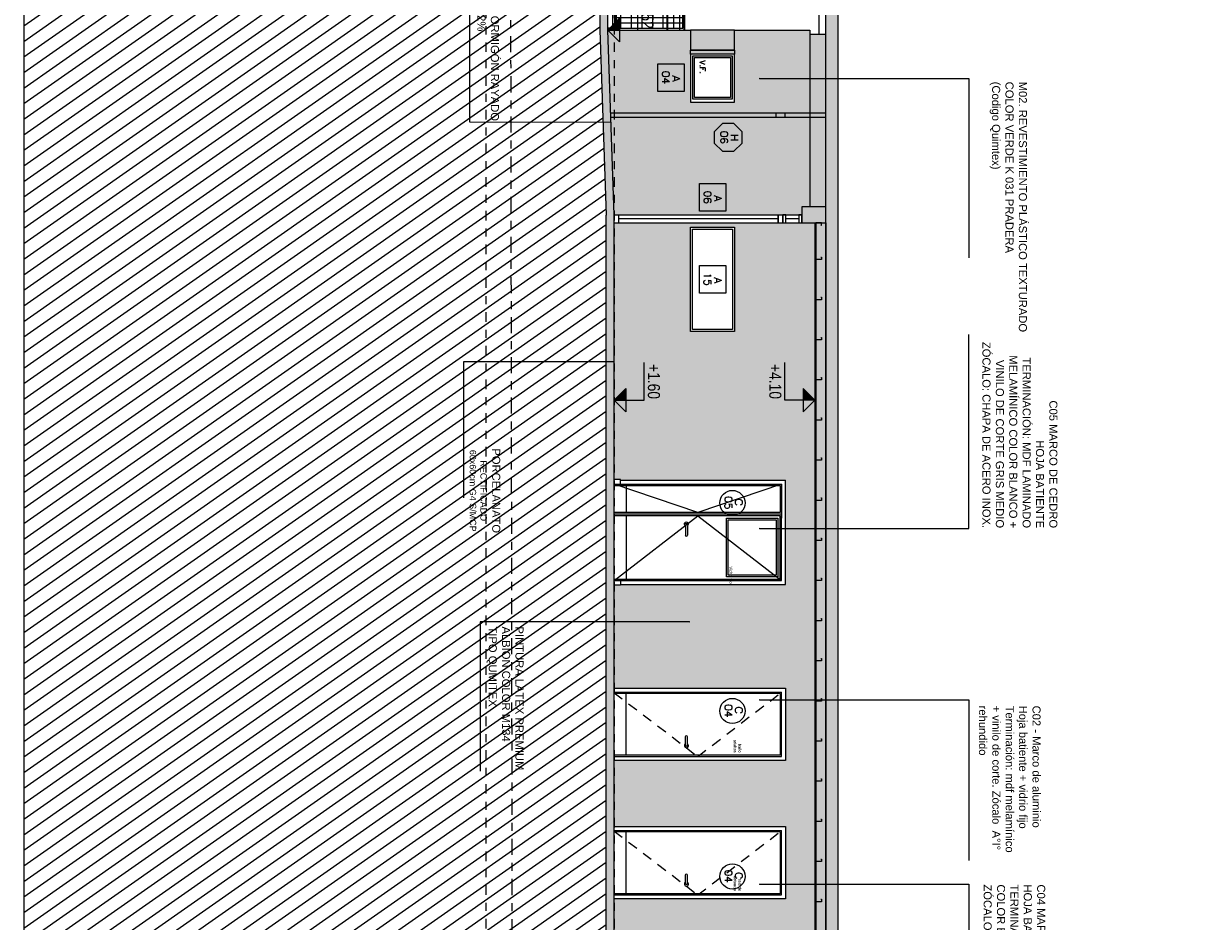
# Model space of a CAD drawing. Header units: millimetres. Extents: x 4617 to 4884, y 1258 to 1784.
# Tile 135 of 168: x 4701 to 4716, y 1416 to 1427. Entities that reach past the tile are written whole.
import ezdxf
from ezdxf.enums import TextEntityAlignment as Align

# ---------------------------------------------------------------- set-up
doc = ezdxf.new("R2010")
doc.units = ezdxf.units.MM
doc.header["$LTSCALE"] = 0.4
doc.set_wipeout_variables(frame=1)
for name, pattern in [('DASHDOT', [1, 0.5, -0.25, 0, -0.25]), ('HIDDEN', [9.525, 6.35, -3.175]), ('HIDDEN2', [4.7625, 3.175, -1.5875])]:
    doc.linetypes.add(name, pattern=pattern)
for name, color, linetype in [('00 AC - MUROS', 1, 'Continuous'), ('00 AC - SUELO', 1, 'Continuous'), ('200', 6, 'Continuous'), ('200cotas50', 1, 'Continuous'), ('A ALUMINIO', 4, 'Continuous'), ('A BARANDA', 4, 'Continuous'), ('A CARPINTERIA', 4, 'Continuous'), ('A HATCH TABIQUE', 254, 'Continuous'), ('A HERRERÍA', 4, 'Continuous'), ('A MURO', 1, 'Continuous'), ('A MURO VISTO', 2, 'Continuous'), ('A PROYECCION 2', 2, 'Continuous'), ('A PROYECCION DISC', 253, 'HIDDEN2'), ('A VEGETACIÓN', 253, 'Continuous'), ('Hatch 354', 254, 'Continuous'), ('TXT', 3, 'Continuous'), ('TXT COTA', 3, 'Continuous'), ('TXT PLANILLAS', 3, 'Continuous'), ('TXT TERMINACIONES', 3, 'Continuous')]:
    doc.layers.add(name, color=color, linetype=linetype)
doc.styles.add('arial', font='arial.ttf')
doc.styles.add('ARIAL NARROW', font='ARIALN.TTF')
doc.styles.add('ROMANS', font='romans', dxfattribs={"height": 2})
doc.styles.add('SaAS simplex', font='simplex.shx', dxfattribs={"width": 0.8})
doc.styles.get("Standard").update_dxf_attribs({"font": 'arial.ttf'})
doc.dimstyles.new('COTAS 125', dxfattribs={"dimscale": 0.01, "dimtxt": 15, "dimasz": 8, "dimexe": 5, "dimexo": 20, "dimgap": 10, "dimtad": 0, "dimzin": 9, "dimdsep": 46, "dimtxsty": 'SaAS simplex', "dimblk": 'OBLIQUE', "dimcen": 0, "dimclrd": 8, "dimclre": 8, "dimclrt": 256, "dimadec": 1, "dimazin": 0, "dimtfac": 1, "dimtmove": 2, "dimatfit": 3, "dimldrblk": 'OBLIQUE', "dimfxl": 10, "dimlwd": -1, "dimlwe": -1, "dimarcsym": 0})

# ---------------------------------------------------------------- blocks, each defined once
blk = doc.blocks.new('*U575')
at = {"color": 0, "linetype": 'ByBlock', "ltscale": 0.1}
blk.add_lwpolyline([(0, 0.344), (0.119, 0.344), (0.288, 0.175), (0.288, -0.064), (0.119, -0.233), (0, -0.233), (-0.119, -0.233), (-0.288, -0.064), (-0.288, 0.175), (-0.119, 0.344)], close=True, dxfattribs=at)
at = {"color": 0, "style": 'ROMANS', "width": 1.1}
blk.add_text('H', height=0.15, dxfattribs=at).set_placement((-0.088, 0.112))
at = {"color": 0, "linetype": 'ByBlock', "style": 'ROMANS', "width": 1.05}
blk.add_attdef('NRO', text='', height=0.15, dxfattribs=at).set_placement((0, -0.027), align=Align.MIDDLE)
blk = doc.blocks.new('*U468')
at = {"color": 0, "linetype": 'ByBlock'}
blk.add_lwpolyline([(-0.287, -0.195), (0.287, -0.195), (0.287, 0.354), (-0.287, 0.354)], close=True, dxfattribs=at)
at = {"color": 0, "linetype": 'ByBlock', "style": 'ROMANS', "width": 1.1}
blk.add_text('A', height=0.15, dxfattribs=at).set_placement((-0.088, 0.112))
at = {"color": 0, "linetype": 'ByBlock', "style": 'ROMANS', "width": 1.05}
blk.add_attdef('NRO', text='', height=0.15, dxfattribs=at).set_placement((0, -0.027), align=Align.MIDDLE)
blk = doc.blocks.new('Baranda larga')
at = {"color": 2}
for points in [[(-0.945, -34.323), (-0.945, -35.877), (-0.995, -35.877), (-0.995, -34.323)], [(-0.795, -34.323), (-0.795, -35.652), (-0.785, -35.652), (-0.785, -34.323)], [(-0.155, -34.323), (-0.155, -35.652), (-0.145, -35.652), (-0.145, -34.323)]]:
    blk.add_lwpolyline(points, dxfattribs=at)
blk = doc.blocks.new('A$C7C311B7E')
at = {"layer": 'Hatch 354'}
h = blk.add_hatch(dxfattribs=at)
h.set_pattern_fill('_USER', color=254, scale=0.132, pattern_type=0)
h.set_pattern_definition([(0, (17.71175, 118.20313), (0, 0.132), [])])
h.paths.add_polyline_path([(0.1, 0.085), (0.1, 0.935), (0.75, 0.935), (0.75, 0.085)])
h.paths.add_polyline_path([(2.658, 0.935), (0.85, 0.935), (0.85, 0.085), (2.658, 0.085)])
at = {"layer": 'A HERRERÍA'}
for p, q in [((0.075, 0.96), (0.075, 0.06)), ((0.075, 0.06), (0.075, 0)), ((2.658, 0.085), (2.658, 0)), ((2.68, 0.06), (2.68, 0))]:
    blk.add_line(p, q, dxfattribs=at)
blk.add_lwpolyline([(0, 0.96), (0.043, 0.96), (0.043, 0), (0, 0)], close=True, dxfattribs=at)
at = {"color": 251}
blk.add_wipeout([(0.807, 0.06), (0.807, 0.96), (0.85, 0.96), (0.85, 0.085), (0.85, 0.06)], dxfattribs=at)
at = {"layer": 'A PROYECCION 2'}
h = blk.add_hatch(color=8, dxfattribs=at)
h.dxf.hatch_style = 1
h.paths.add_polyline_path([(0.56, 0.923), (0.56, 0.902), (0.75, 0.902), (0.75, 0.923)])
at = {"layer": 'Hatch 354'}
h = blk.add_hatch(dxfattribs=at)
h.set_pattern_fill('_USER', color=254, scale=0.065, angle=90, pattern_type=0)
h.set_pattern_definition([(90, (23.45709, 118.20313), (-0.065, 4e-18), [])])
h.paths.add_polyline_path([(2.658, 0.935), (0.85, 0.935), (0.85, 0.085), (2.658, 0.085)])
h.paths.add_polyline_path([(0.1, 0.085), (0.1, 0.935), (0.75, 0.935), (0.75, 0.085)])
at = {"layer": 'A HERRERÍA'}
for p, q in [((0.775, 0.96), (0.775, 0.06)), ((0.807, 0.96), (0.807, 0)), ((0.775, 0.06), (0.775, 0))]:
    blk.add_line(p, q, dxfattribs=at)
for points in [[(0.043, 0.96), (0.807, 0.96), (0.807, 0.06), (0.043, 0.06)], [(0.1, 0.085), (0.1, 0.935), (0.75, 0.935), (0.75, 0.085)], [(2.658, 0.935), (0.85, 0.935), (0.85, 0.085), (2.658, 0.085)]]:
    blk.add_lwpolyline(points, close=True, dxfattribs=at)
at = {"layer": 'A HERRERÍA', "color": 254, "linetype": 'HIDDEN', "ltscale": 0.5}
blk.add_lwpolyline([(0.076, 0.96), (0.775, 0.51), (0.075, 0.06)], dxfattribs=at)
at = {"layer": 'A HERRERÍA'}
for points in [[(2.68, 0.06), (2.68, 0.96), (0.807, 0.96), (0.807, 0.06), (2.658, 0.06)], [(0.807, 0), (0.775, 0)]]:
    blk.add_lwpolyline(points, dxfattribs=at)
at = {"layer": 'TXT COTA', "color": 2}
blk.add_lwpolyline([(0.56, 0.923), (0.56, 0.902), (0.75, 0.902), (0.75, 0.923)], close=True, dxfattribs=at)
blk = doc.blocks.new('_Oblique')
at = {"layer": 'TXT COTA', "color": 0, "lineweight": -2}
blk.add_line((-0.5, -0.5), (0.5, 0.5), dxfattribs=at)
blk = doc.blocks.new('*U470')
blk.add_circle((0.003, 0.055), 0.262)
at = {"style": 'ROMANS', "width": 1.1}
blk.add_text('C', height=0.15, dxfattribs=at).set_placement((-0.088, 0.112))
at = {"color": 0, "linetype": 'ByBlock', "style": 'ROMANS', "width": 1.05}
blk.add_attdef('NRO', text='', height=0.15, dxfattribs=at).set_placement((0, -0.027), align=Align.MIDDLE)
blk = doc.blocks.new('Nivel corte')
at = {"color": 0}
for p, q in [((0, 0.2), (0.25, 0.2)), ((0, 0), (0, 0.2)), ((0.0784, 0.0784), (-0.0784, 0.0784)), ((0, 0), (-0.0784, 0.0784)), ((0, 0), (0.0784, 0.0784))]:
    blk.add_line(p, q, dxfattribs=at)
blk.add_solid([(0, 0), (0.0784, 0.0784), (0, 0.0784), (0.0784, 0.0784)], dxfattribs=at)
at = {"color": 0, "style": 'ARIAL NARROW', "flags": 4}
blk.add_attdef('NIVEL', text='', height=0.08, dxfattribs=at).set_placement((0.125, 0.2), align=Align.BOTTOM_CENTER)

msp = doc.modelspace()

# ---------------------------------------------------------------- hatches: boundary and pattern name
at = {"layer": 'A ALUMINIO'}
h = msp.add_hatch(color=251, dxfattribs=at)
h.dxf.hatch_style = 1
h.paths.add_polyline_path([(4710.926, 1424.916), (4710.926, 1425.116), (4710.626, 1425.116), (4710.626, 1424.916)])
h.paths.add_polyline_path([(4710.926, 1399.259), (4710.926, 1399.459), (4710.626, 1399.459), (4710.626, 1399.259)])
at = {"layer": 'A HATCH TABIQUE'}
h = msp.add_hatch(dxfattribs=at)
h.set_pattern_fill('HONEY', color=256, scale=0.01, angle=630)
h.set_pattern_definition([(270, (4704.435495, 1455.981868), (0.027496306, -0.047625), [0.03175, -0.0635]), (30, (4704.435495, 1455.981868), (0.027496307, 0.047625), [0.03175, -0.0635]), (330, (4704.435495, 1455.981868), (0.054992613, -1e-10), [-0.0635, 0.03175])])
h.paths.add_polyline_path([(4711.076, 1395.589), (4710.926, 1395.589), (4710.926, 1430.199), (4711.076, 1430.199)])
at = {"layer": 'A MURO VISTO'}
h = msp.add_hatch(color=252, dxfattribs=at)
h.dxf.hatch_style = 1
h.paths.add_polyline_path([(4710.926, 1399.259), (4710.926, 1397.038), (4710.726, 1397.038), (4710.726, 1399.259)])
h.paths.add_polyline_path([(4710.726, 1425.116), (4710.726, 1427.269), (4710.926, 1427.269), (4710.926, 1425.116)])
at = {"layer": 'A VEGETACIÓN'}
h = msp.add_hatch(dxfattribs=at)
h.set_pattern_fill('LINE', color=253, scale=0.05, angle=-55, double=1)
h.set_pattern_definition([(215, (4561.47965, 1771.97546), (0.09105526, -0.13004039), [])])
edge = h.paths.add_edge_path()
edge.add_spline(control_points=[(4705.895, 1379.513), (4705.895, 1379.932), (4705.522, 1381.113), (4705.631, 1382.596), (4704.749, 1384.727), (4705.359, 1386.76), (4706.071, 1387.634), (4706.439, 1388.086)], knot_values=[0, 0, 0, 0, 2.876073, 5.925376, 6.914199, 8.567903, 10.341428, 10.341428, 10.341428, 10.341428], degree=3, periodic=0)
edge.add_line((4706.439, 1388.086), (4706.367, 1388.086))
edge.add_line((4706.367, 1388.086), (4706.027, 1388.086))
edge.add_line((4706.027, 1388.086), (4706.027, 1389.856))
edge.add_line((4706.027, 1389.856), (4706.199, 1389.856))
edge.add_line((4706.199, 1389.856), (4706.199, 1390.136))
edge.add_line((4706.199, 1390.136), (4706.376, 1390.136))
edge.add_line((4706.376, 1390.136), (4706.376, 1390.416))
edge.add_line((4706.376, 1390.416), (4706.554, 1390.416))
edge.add_line((4706.554, 1390.416), (4706.554, 1390.696))
edge.add_line((4706.554, 1390.696), (4706.732, 1390.696))
edge.add_line((4706.732, 1390.696), (4706.732, 1390.976))
edge.add_line((4706.732, 1390.976), (4706.91, 1390.976))
edge.add_line((4706.91, 1390.976), (4706.91, 1391.256))
edge.add_line((4706.91, 1391.256), (4707.088, 1391.256))
edge.add_line((4707.088, 1391.256), (4707.088, 1391.536))
edge.add_line((4707.088, 1391.536), (4707.266, 1391.536))
edge.add_line((4707.266, 1391.536), (4707.266, 1391.816))
edge.add_line((4707.266, 1391.816), (4707.444, 1391.816))
edge.add_line((4707.444, 1391.816), (4707.444, 1392.096))
edge.add_line((4707.444, 1392.096), (4707.622, 1392.096))
edge.add_line((4707.622, 1392.096), (4707.622, 1392.376))
edge.add_line((4707.622, 1392.376), (4707.8, 1392.376))
edge.add_line((4707.8, 1392.376), (4707.8, 1392.656))
edge.add_line((4707.8, 1392.656), (4707.978, 1392.656))
edge.add_line((4707.978, 1392.656), (4707.978, 1392.786))
edge.add_line((4707.978, 1392.786), (4707.857, 1392.786))
edge.add_line((4707.857, 1392.786), (4707.857, 1392.936))
edge.add_line((4707.857, 1392.936), (4708.057, 1392.936))
edge.add_line((4708.057, 1392.936), (4708.087, 1395.89))
edge.add_line((4708.087, 1395.89), (4708.187, 1399.361))
edge.add_line((4708.187, 1399.361), (4708.187, 1405.924))
edge.add_line((4708.187, 1405.924), (4708.067, 1405.924))
edge.add_line((4708.067, 1405.924), (4708.067, 1415.321))
edge.add_line((4708.067, 1415.321), (4708.187, 1415.321))
edge.add_line((4708.187, 1415.321), (4708.187, 1425.014))
edge.add_line((4708.187, 1425.014), (4708.107, 1427.318))
edge.add_line((4708.107, 1427.318), (4708.107, 1429.699))
edge.add_line((4708.107, 1429.699), (4706.597, 1429.699))
edge.add_line((4706.597, 1429.699), (4706.597, 1429.999))
edge.add_line((4706.597, 1429.999), (4706.597, 1433.242))
edge.add_line((4706.597, 1433.242), (4706.987, 1433.242))
edge.add_spline(control_points=[(4706.987, 1433.242), (4706.892, 1434.701), (4706.874, 1436.56), (4706.85, 1438.872), (4706.813, 1439.72), (4706.792, 1440.185)], knot_values=[0.266569, 0.266569, 0.266569, 0.266569, 4.641307, 5.841325, 7.216242, 7.216242, 7.216242, 7.216242], degree=3, periodic=0)
edge.add_line((4706.792, 1440.185), (4700.928, 1440.185))
edge.add_line((4700.928, 1440.185), (4700.928, 1376.272))
edge.add_line((4700.928, 1376.272), (4705.63, 1376.272))
edge.add_arc((3237.505, 1349.995), 1468.36, 1.025397, 1.099975)
edge.add_line((4705.595, 1378.183), (4705.595, 1378.703))
edge.add_line((4705.595, 1378.703), (4705.795, 1378.703))
edge.add_line((4705.795, 1378.703), (4705.795, 1379.413))
edge.add_line((4705.795, 1379.413), (4705.595, 1379.413))
edge.add_line((4705.595, 1379.413), (4705.595, 1379.513))
edge.add_line((4705.595, 1379.513), (4705.895, 1379.513))
edge = h.paths.add_edge_path(flags=16)
edge.add_line((4708.11, 1392.786), (4708.13, 1392.601))
edge.add_line((4708.13, 1392.601), (4708.106, 1392.381))
edge.add_line((4708.106, 1392.381), (4708.116, 1392.359))
edge.add_line((4708.116, 1392.359), (4708.102, 1392.326))
edge.add_line((4708.102, 1392.326), (4708.119, 1392.025))
edge.add_line((4708.119, 1392.025), (4708.091, 1391.586))
edge.add_line((4708.091, 1391.586), (4708.098, 1391.269))
edge.add_line((4708.098, 1391.269), (4708.066, 1391.008))
edge.add_line((4708.066, 1391.008), (4708.094, 1390.916))
edge.add_line((4708.094, 1390.916), (4708.047, 1390.802))
edge.add_line((4708.047, 1390.802), (4708.088, 1390.259))
edge.add_line((4708.088, 1390.259), (4708.053, 1390.069))
edge.add_line((4708.053, 1390.069), (4708.07, 1390.006))
edge.add_line((4708.07, 1390.006), (4706.467, 1390.006))
edge.add_line((4706.467, 1390.006), (4706.467, 1388.286))
edge.add_line((4706.467, 1388.286), (4706.367, 1388.286))
edge.add_line((4706.367, 1388.286), (4706.367, 1388.086))
edge.add_line((4706.367, 1388.086), (4706.027, 1388.086))
edge.add_line((4706.027, 1388.086), (4706.027, 1389.856))
edge.add_line((4706.027, 1389.856), (4706.199, 1389.856))
edge.add_line((4706.199, 1389.856), (4706.199, 1390.136))
edge.add_line((4706.199, 1390.136), (4706.376, 1390.136))
edge.add_line((4706.376, 1390.136), (4706.376, 1390.416))
edge.add_line((4706.376, 1390.416), (4706.554, 1390.416))
edge.add_line((4706.554, 1390.416), (4706.554, 1390.696))
edge.add_line((4706.554, 1390.696), (4706.732, 1390.696))
edge.add_line((4706.732, 1390.696), (4706.732, 1390.976))
edge.add_line((4706.732, 1390.976), (4706.91, 1390.976))
edge.add_line((4706.91, 1390.976), (4706.91, 1391.256))
edge.add_line((4706.91, 1391.256), (4707.088, 1391.256))
edge.add_line((4707.088, 1391.256), (4707.088, 1391.536))
edge.add_line((4707.088, 1391.536), (4707.266, 1391.536))
edge.add_line((4707.266, 1391.536), (4707.266, 1391.816))
edge.add_line((4707.266, 1391.816), (4707.444, 1391.816))
edge.add_line((4707.444, 1391.816), (4707.444, 1392.096))
edge.add_line((4707.444, 1392.096), (4707.622, 1392.096))
edge.add_line((4707.622, 1392.096), (4707.622, 1392.376))
edge.add_line((4707.622, 1392.376), (4707.8, 1392.376))
edge.add_line((4707.8, 1392.376), (4707.8, 1392.656))
edge.add_line((4707.8, 1392.656), (4707.978, 1392.656))
edge.add_line((4707.978, 1392.656), (4707.978, 1392.786))
edge.add_line((4707.978, 1392.786), (4708.11, 1392.786))
edge = h.paths.add_edge_path(flags=17)
edge.add_line((4708.11, 1392.786), (4708.13, 1392.601))
edge.add_line((4708.13, 1392.601), (4708.106, 1392.381))
edge.add_line((4708.106, 1392.381), (4708.116, 1392.359))
edge.add_line((4708.116, 1392.359), (4708.102, 1392.326))
edge.add_line((4708.102, 1392.326), (4708.119, 1392.025))
edge.add_line((4708.119, 1392.025), (4708.091, 1391.586))
edge.add_line((4708.091, 1391.586), (4708.098, 1391.269))
edge.add_line((4708.098, 1391.269), (4708.066, 1391.008))
edge.add_line((4708.066, 1391.008), (4708.094, 1390.916))
edge.add_line((4708.094, 1390.916), (4708.047, 1390.802))
edge.add_line((4708.047, 1390.802), (4708.088, 1390.259))
edge.add_line((4708.088, 1390.259), (4708.053, 1390.069))
edge.add_line((4708.053, 1390.069), (4708.07, 1390.006))
edge.add_line((4708.07, 1390.006), (4706.467, 1390.006))
edge.add_line((4706.467, 1390.006), (4706.467, 1388.286))
edge.add_line((4706.467, 1388.286), (4706.367, 1388.286))
edge.add_line((4706.367, 1388.286), (4706.367, 1388.086))
edge.add_line((4706.367, 1388.086), (4706.027, 1388.086))
edge.add_line((4706.027, 1388.086), (4706.027, 1389.856))
edge.add_line((4706.027, 1389.856), (4706.199, 1389.856))
edge.add_line((4706.199, 1389.856), (4706.199, 1390.136))
edge.add_line((4706.199, 1390.136), (4706.376, 1390.136))
edge.add_line((4706.376, 1390.136), (4706.376, 1390.416))
edge.add_line((4706.376, 1390.416), (4706.554, 1390.416))
edge.add_line((4706.554, 1390.416), (4706.554, 1390.696))
edge.add_line((4706.554, 1390.696), (4706.732, 1390.696))
edge.add_line((4706.732, 1390.696), (4706.732, 1390.976))
edge.add_line((4706.732, 1390.976), (4706.91, 1390.976))
edge.add_line((4706.91, 1390.976), (4706.91, 1391.256))
edge.add_line((4706.91, 1391.256), (4707.088, 1391.256))
edge.add_line((4707.088, 1391.256), (4707.088, 1391.536))
edge.add_line((4707.088, 1391.536), (4707.266, 1391.536))
edge.add_line((4707.266, 1391.536), (4707.266, 1391.816))
edge.add_line((4707.266, 1391.816), (4707.444, 1391.816))
edge.add_line((4707.444, 1391.816), (4707.444, 1392.096))
edge.add_line((4707.444, 1392.096), (4707.622, 1392.096))
edge.add_line((4707.622, 1392.096), (4707.622, 1392.376))
edge.add_line((4707.622, 1392.376), (4707.8, 1392.376))
edge.add_line((4707.8, 1392.376), (4707.8, 1392.656))
edge.add_line((4707.8, 1392.656), (4707.978, 1392.656))
edge.add_line((4707.978, 1392.656), (4707.978, 1392.786))
edge.add_line((4707.978, 1392.786), (4708.11, 1392.786))

# ---------------------------------------------------------------- linework, layer by layer
at = {"color": 6, "ltscale": 0.01}
for points in [[(4710.862, 1424.886), (4710.869, 1424.886), (4710.869, 1424.916), (4710.799, 1424.916), (4710.799, 1424.886), (4710.806, 1424.886)], [(4710.862, 1424.489), (4710.869, 1424.489), (4710.869, 1424.459), (4710.799, 1424.459), (4710.799, 1424.489), (4710.806, 1424.489)], [(4710.862, 1423.989), (4710.869, 1423.989), (4710.869, 1423.959), (4710.799, 1423.959), (4710.799, 1423.989), (4710.806, 1423.989)], [(4710.862, 1423.489), (4710.869, 1423.489), (4710.869, 1423.459), (4710.799, 1423.459), (4710.799, 1423.489), (4710.806, 1423.489)], [(4710.862, 1422.989), (4710.869, 1422.989), (4710.869, 1422.959), (4710.799, 1422.959), (4710.799, 1422.989), (4710.806, 1422.989)], [(4710.862, 1422.489), (4710.869, 1422.489), (4710.869, 1422.459), (4710.799, 1422.459), (4710.799, 1422.489), (4710.806, 1422.489)], [(4710.862, 1421.989), (4710.869, 1421.989), (4710.869, 1421.959), (4710.799, 1421.959), (4710.799, 1421.989), (4710.806, 1421.989)], [(4710.862, 1421.489), (4710.869, 1421.489), (4710.869, 1421.459), (4710.799, 1421.459), (4710.799, 1421.489), (4710.806, 1421.489)], [(4710.862, 1420.989), (4710.869, 1420.989), (4710.869, 1420.959), (4710.799, 1420.959), (4710.799, 1420.989), (4710.806, 1420.989)], [(4710.862, 1420.489), (4710.869, 1420.489), (4710.869, 1420.459), (4710.799, 1420.459), (4710.799, 1420.489), (4710.806, 1420.489)], [(4710.862, 1419.989), (4710.869, 1419.989), (4710.869, 1419.959), (4710.799, 1419.959), (4710.799, 1419.989), (4710.806, 1419.989)], [(4710.862, 1419.489), (4710.869, 1419.489), (4710.869, 1419.459), (4710.799, 1419.459), (4710.799, 1419.489), (4710.806, 1419.489)], [(4710.862, 1418.989), (4710.869, 1418.989), (4710.869, 1418.959), (4710.799, 1418.959), (4710.799, 1418.989), (4710.806, 1418.989)], [(4710.862, 1418.489), (4710.869, 1418.489), (4710.869, 1418.459), (4710.799, 1418.459), (4710.799, 1418.489), (4710.806, 1418.489)], [(4710.862, 1417.989), (4710.869, 1417.989), (4710.869, 1417.959), (4710.799, 1417.959), (4710.799, 1417.989), (4710.806, 1417.989)], [(4710.862, 1417.489), (4710.869, 1417.489), (4710.869, 1417.459), (4710.799, 1417.459), (4710.799, 1417.489), (4710.806, 1417.489)], [(4710.862, 1416.989), (4710.869, 1416.989), (4710.869, 1416.959), (4710.799, 1416.959), (4710.799, 1416.989), (4710.806, 1416.989)], [(4710.862, 1416.489), (4710.869, 1416.489), (4710.869, 1416.459), (4710.799, 1416.459), (4710.799, 1416.489), (4710.806, 1416.489)]]:
    msp.add_lwpolyline(points, dxfattribs=at)
at = {"layer": '00 AC - MUROS', "color": 2}
msp.add_lwpolyline([(4710.726, 1427.269), (4710.726, 1425.116)], dxfattribs=at)
msp.add_lwpolyline([(4710.926, 1424.916), (4710.926, 1415.221), (4710.799, 1415.221), (4710.799, 1424.916)], close=True, dxfattribs=at)
at = {"layer": 'A ALUMINIO'}
for p, q in [((4709.786, 1427.069), (4709.236, 1427.069)), ((4710.332, 1424.916), (4710.332, 1425.016)), ((4710.332, 1425.016), (4710.332, 1424.916)), ((4710.387, 1425.016), (4710.387, 1424.916)), ((4710.387, 1424.916), (4710.387, 1425.016)), ((4710.586, 1424.966), (4710.427, 1424.966))]:
    msp.add_line(p, q, dxfattribs=at)
for points in [[(4710.837, 1429.599), (4710.837, 1427.269), (4710.926, 1427.269), (4710.926, 1429.599)], [(4709.236, 1427.319), (4709.236, 1427.069), (4709.786, 1427.069), (4709.786, 1427.319)], [(4709.786, 1427.069), (4709.786, 1427.019), (4709.236, 1427.019), (4709.236, 1427.069)], [(4709.786, 1427.019), (4709.236, 1427.019), (4709.236, 1426.419), (4709.786, 1426.419)], [(4709.756, 1426.996), (4709.756, 1426.456), (4709.266, 1426.456), (4709.266, 1426.996)], [(4709.736, 1426.976), (4709.736, 1426.476), (4709.286, 1426.476), (4709.286, 1426.976)], [(4710.427, 1424.916), (4710.427, 1425.016), (4710.387, 1425.016), (4710.387, 1424.916)], [(4710.626, 1424.916), (4710.626, 1425.016), (4710.586, 1425.016), (4710.586, 1424.916)], [(4709.786, 1424.861), (4709.786, 1423.561), (4709.236, 1423.561), (4709.236, 1424.861)], [(4709.761, 1424.836), (4709.761, 1423.586), (4709.261, 1423.586), (4709.261, 1424.836)]]:
    msp.add_lwpolyline(points, close=True, dxfattribs=at)
at = {"layer": 'A BARANDA'}
for p, q in [((4710.371, 1421.661), (4710.371, 1421.236)), ((4710.356, 1419.053), (4710.357, 1418.283)), ((4710.372, 1418.268), (4710.371, 1419.068)), ((4710.356, 1417.329), (4710.357, 1416.559)), ((4710.372, 1416.544), (4710.371, 1417.344))]:
    msp.add_line(p, q, dxfattribs=at)
at = {"layer": 'A CARPINTERIA'}
msp.add_lwpolyline([(4709.686, 1420.506), (4709.686, 1421.236), (4710.326, 1421.236), (4710.326, 1420.506)], close=True, dxfattribs=at)
at = {"layer": 'A CARPINTERIA', "color": 8}
msp.add_lwpolyline([(4709.706, 1420.526), (4709.706, 1421.216), (4710.306, 1421.216), (4710.306, 1420.526)], close=True, dxfattribs=at)
at = {"layer": 'A HERRERÍA'}
for p, q in [((4710.307, 1426.235), (4710.307, 1426.285)), ((4710.417, 1426.235), (4710.417, 1426.285))]:
    msp.add_line(p, q, dxfattribs=at)
at = {"layer": 'A MURO', "color": 1}
msp.add_lwpolyline([(4711.076, 1395.589), (4710.926, 1395.589), (4710.926, 1430.199), (4711.076, 1430.199), (4711.076, 1395.589)], dxfattribs=at)
at = {"layer": 'A MURO VISTO', "color": 1}
msp.add_lwpolyline([(4710.926, 1425.116), (4710.626, 1425.116), (4710.626, 1424.916), (4710.926, 1424.916)], dxfattribs=at)
at = {"layer": 'A MURO VISTO'}
for points in [[(4710.787, 1424.916), (4710.787, 1399.459)], [(4710.799, 1424.916), (4710.799, 1399.459)]]:
    msp.add_lwpolyline(points, dxfattribs=at)
at = {"layer": 'A PROYECCION DISC', "ltscale": 0.1}
for p, q in [((4709.329, 1418.268), (4710.371, 1419.068)), ((4709.329, 1416.544), (4710.371, 1417.344))]:
    msp.add_line(p, q, dxfattribs=at)

# ---------------------------------------------------------------- block references
at = {"layer": '200cotas50'}
ref = msp.add_blockref('Nivel corte', (4710.787, 1422.707), dxfattribs=dict(at, xscale=1.875, yscale=1.875, zscale=1.875, rotation=90.00000000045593))
ref.add_attrib('NIVEL', '+4.10', dxfattribs={"layer": '0', "color": 0, "height": 0.15, "rotation": 270, "style": 'ARIAL NARROW', "flags": 4}).set_placement((4710.175, 1422.939), align=Align.BOTTOM_CENTER)
at = {"layer": 'TXT PLANILLAS'}
ref = msp.add_blockref('*U575', (4709.674, 1425.981), dxfattribs=dict(at, xscale=-0.6, yscale=0.6, zscale=0.6, rotation=269.9999999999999))
ref.add_attrib('NRO', '06', dxfattribs={"layer": '0', "color": 0, "linetype": 'ByBlock', "height": 0.09, "rotation": 270, "style": 'ROMANS', "width": 1.05}).set_placement((4709.657, 1425.981), align=Align.MIDDLE)
ref = msp.add_blockref('*U468', (4709.467, 1425.235), dxfattribs=dict(at, xscale=-0.6, yscale=0.6, zscale=0.6, rotation=269.9999999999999))
ref.add_attrib('NRO', '06', dxfattribs={"layer": '0', "color": 0, "linetype": 'ByBlock', "height": 0.09, "rotation": 270, "style": 'ROMANS', "width": 1.05}).set_placement((4709.451, 1425.235), align=Align.MIDDLE)
ref = msp.add_blockref('*U468', (4709.467, 1424.214), dxfattribs=dict(at, xscale=-0.6, yscale=0.6, zscale=0.6, rotation=269.9999999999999))
ref.add_attrib('NRO', '15', dxfattribs={"layer": '0', "color": 0, "linetype": 'ByBlock', "height": 0.09, "rotation": 270, "style": 'ROMANS', "width": 1.05}).set_placement((4709.451, 1424.214), align=Align.MIDDLE)
at = {"layer": 'TXT PLANILLAS', "xscale": 0.6, "yscale": 0.6, "zscale": 0.6, "rotation": 269.9999999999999}
for p, values in [((4709.727, 1421.428), {'NRO': '05'}), ((4709.727, 1418.837), {'NRO': '04'}), ((4709.727, 1416.776), {'NRO': '04'})]:
    msp.add_blockref('*U470', p, dxfattribs=at).add_auto_attribs(values)

# ---------------------------------------------------------------- texts
at = {"color": 251, "char_height": 0.035, "attachment_point": 3, "rotation": 270, "style": 'SaAS simplex'}
for s, width, insert in [('\\pi-0.08351;{\\fCalibri|b1|i0|c0|p34;baño adultos}', 0.10253, (4709.87, 1418.317)), ('\\pi-0.08351;{\\fCalibri|b1|i0|c0|p34;sala de lactancia}', 0.17371, (4709.87, 1416.593))]:
    msp.add_mtext_dynamic_manual_height_columns(s, width=width, gutter_width=12.5, heights=[0], dxfattribs=dict(at, insert=insert))
at = {"layer": 'TXT', "char_height": 0.1, "rotation": 270, "style": 'arial'}
for s, insert, width, attachment_point in [('M02. REVESTIMIENTO PLÁSTICO TEXTURADO \\PCOLOR VERDE K 031 PRADERA \\P(Codigo Quimtex)', (4713.43, 1426.675), 3.09221, 1), ('C05 MARCO DE CEDRO\\PHOJA BATIENTE\\PTERMINACIÓN: MDF LAMINADO MELAMÍNICO COLOR BLANCO + VINILO DE CORTE GRIS MEDIO\\PZÓCALO: CHAPA DE ACERO INOX.', (4713.81, 1421.113), 2.32883, 3), ('C02 - Marco de aluminio\\PHoja batiente + vidrio fijo \\PTerminación: mdf melamínico \\P+ vinilo de corte. Zócalo  A°I° rehundido', (4713.6, 1418.902), 1.93982, 1), ('C04 MARCO DE CEDRO\\PHOJA BATIENTE\\PTERMINACIÓN: MDF LAMINADO MELAMÍNICO COLOR BLANCO\\PZÓCALO: CHAPA DE ACERO INOX.', (4713.658, 1416.674), 3.09221, 1)]:
    msp.add_mtext(s, dxfattribs=dict(at, insert=insert, width=width, attachment_point=attachment_point))
at = {"layer": 'TXT COTA', "ltscale": 0.025, "insert": (4709.711, 1420.42), "char_height": 0.0375, "width": 0.77313, "attachment_point": 9, "rotation": 270, "style": 'ROMANS'}
msp.add_mtext('{\\fArial|b0|i0|c0|p34;Vidrio fijo}', dxfattribs=at)
at = {"layer": 'TXT TERMINACIONES', "color": 252, "insert": (4709.422, 1426.939), "char_height": 0.06784, "attachment_point": 1, "rotation": 270}
msp.add_mtext('{\\Fromans|c0;V.F.}', dxfattribs=at)

# ---------------------------------------------------------------- leaders
at = {"layer": 'A HERRERÍA', "color": 254, "ltscale": 0.5}
for points in [[(4710.098, 1426.716), (4712.707, 1426.716), (4712.707, 1424.479)], [(4710.098, 1421.11), (4712.707, 1421.11), (4712.707, 1423.527)], [(4710.098, 1418.975), (4712.707, 1418.975), (4712.707, 1416.973)], [(4710.098, 1416.677), (4712.707, 1416.677), (4712.707, 1413.565)]]:
    msp.add_leader(points, dimstyle='COTAS 125', override={"dimtxt": 5, "dimasz": 6, "dimldrblk": 'DotSmall'}, dxfattribs=at)

# ---------------------------------------------------------------- next in the draw order: block references
at = {"color": 6, "rotation": 180}
msp.add_blockref('Baranda larga', (4708.159, 1392.996), dxfattribs=at)

# ---------------------------------------------------------------- next in the draw order: hatches: boundary and pattern name
at = {"layer": 'A MURO VISTO'}
h = msp.add_hatch(color=117, dxfattribs=at)
h.dxf.hatch_style = 1
h.paths.add_polyline_path([(4710.726, 1399.259), (4710.626, 1399.259), (4710.626, 1399.359), (4708.287, 1399.359), (4708.218, 1396.989), (4710.726, 1396.989)])
h.paths.add_polyline_path([(4710.726, 1427.319), (4708.207, 1427.319), (4708.286, 1425.016), (4710.626, 1425.016), (4710.626, 1425.116), (4710.726, 1425.116)])
h.paths.add_polyline_path([(4709.786, 1427.019), (4709.236, 1427.019), (4709.236, 1426.419), (4709.786, 1426.419)], flags=16)
h = msp.add_hatch(color=117, dxfattribs=at)
h.dxf.hatch_style = 1
h.paths.add_polyline_path([(4710.421, 1421.711), (4710.421, 1420.411), (4708.366, 1420.411), (4708.366, 1420.401), (4708.286, 1420.401), (4708.286, 1419.118), (4710.422, 1419.118), (4710.422, 1418.218), (4708.286, 1418.218), (4708.286, 1417.394), (4710.422, 1417.394), (4710.422, 1416.494), (4708.286, 1416.494), (4708.286, 1415.221), (4710.787, 1415.221), (4710.787, 1424.916), (4708.286, 1424.916), (4708.286, 1421.721), (4708.366, 1421.721), (4708.366, 1421.711)])
h.paths.add_polyline_path([(4709.236, 1423.561), (4709.236, 1424.861), (4709.786, 1424.861), (4709.786, 1423.561)], flags=16)
h.paths.add_polyline_path([(4709.261, 1423.586), (4709.261, 1424.836), (4709.761, 1424.836), (4709.761, 1423.586)], flags=0)
h.paths.add_polyline_path([(4710.926, 1424.916), (4710.926, 1415.221), (4710.799, 1415.221), (4710.799, 1424.916)])

# ---------------------------------------------------------------- next in the draw order: linework, layer by layer
at = {"layer": '00 AC - SUELO'}
for p, q in [((4708.107, 1429.699), (4708.107, 1427.318)), ((4708.286, 1415.221), (4708.287, 1425.016))]:
    msp.add_line(p, q, dxfattribs=at)
for points in [[(4707.02, 1440.185), (4700.928, 1440.185), (4700.928, 1376.272), (4705.63, 1376.272)], [(4708.286, 1405.924), (4708.067, 1405.924), (4708.067, 1415.321), (4708.187, 1415.321), (4708.187, 1425.014)]]:
    msp.add_lwpolyline(points, dxfattribs=at)
at = {"layer": '200', "color": 90, "linetype": 'DASHDOT'}
msp.add_lwpolyline([(4706.792, 1440.185), (4706.987, 1433.242), (4707.024, 1409.133), (4707.187, 1406.118), (4706.687, 1391.777), (4705.991, 1387.14), (4704.972, 1385.159)], dxfattribs=at)
at = {"layer": '200', "color": 2, "linetype": 'DASHDOT', "ltscale": 0.6}
msp.add_lwpolyline([(4706.687, 1440.185), (4706.687, 1376.272)], dxfattribs=at)
at = {"layer": 'A ALUMINIO'}
for p, q in [((4708.287, 1425.016), (4710.626, 1425.016)), ((4708.287, 1424.916), (4708.287, 1425.016)), ((4708.287, 1424.916), (4710.747, 1424.916)), ((4708.342, 1425.016), (4708.342, 1424.916)), ((4710.332, 1424.966), (4708.342, 1424.966))]:
    msp.add_line(p, q, dxfattribs=at)
at = {"layer": 'A BARANDA'}
for p, q in [((4708.366, 1421.721), (4708.286, 1421.721)), ((4708.366, 1421.661), (4708.366, 1421.721)), ((4708.366, 1421.711), (4710.421, 1421.711)), ((4708.286, 1421.661), (4710.371, 1421.661)), ((4708.436, 1421.646), (4708.436, 1421.306)), ((4708.436, 1421.266), (4708.436, 1420.476)), ((4708.286, 1419.068), (4710.371, 1419.068)), ((4710.356, 1419.053), (4708.286, 1419.053)), ((4708.437, 1418.283), (4708.436, 1419.053)), ((4710.357, 1418.283), (4708.287, 1418.283)), ((4708.287, 1418.268), (4710.372, 1418.268)), ((4708.286, 1417.344), (4710.371, 1417.344)), ((4710.356, 1417.329), (4708.286, 1417.329)), ((4708.437, 1416.559), (4708.436, 1417.329)), ((4710.357, 1416.559), (4708.287, 1416.559)), ((4708.287, 1416.544), (4710.372, 1416.544))]:
    msp.add_line(p, q, dxfattribs=at)
for points in [[(4708.366, 1420.411), (4710.421, 1420.411), (4710.421, 1421.711)], [(4708.286, 1420.461), (4710.371, 1420.461), (4710.371, 1421.286)], [(4708.286, 1420.476), (4710.356, 1420.476), (4710.356, 1421.266)], [(4708.366, 1420.461), (4708.366, 1420.401), (4708.286, 1420.401)], [(4708.286, 1419.118), (4710.422, 1419.118), (4710.422, 1418.218), (4708.287, 1418.218)], [(4708.286, 1417.394), (4710.422, 1417.394), (4710.422, 1416.494), (4708.287, 1416.494)]]:
    msp.add_lwpolyline(points, dxfattribs=at)
at = {"layer": 'A CARPINTERIA'}
for p, q in [((4710.371, 1421.286), (4708.286, 1421.286)), ((4710.356, 1421.266), (4708.286, 1421.266))]:
    msp.add_line(p, q, dxfattribs=at)
at = {"layer": 'A CARPINTERIA', "lineweight": 13, "ltscale": 0.025}
for p, q in [((4709.174, 1421.14), (4709.174, 1421.026)), ((4709.199, 1421.14), (4709.199, 1421.026)), ((4709.174, 1418.408), (4709.174, 1418.513)), ((4709.199, 1418.408), (4709.199, 1418.513)), ((4709.174, 1416.685), (4709.174, 1416.789)), ((4709.199, 1416.685), (4709.199, 1416.789))]:
    msp.add_line(p, q, dxfattribs=at)
at = {"layer": 'A CARPINTERIA'}
msp.add_lwpolyline([(4708.286, 1421.646), (4710.356, 1421.646), (4710.356, 1421.306), (4708.286, 1421.306)], dxfattribs=at)
at = {"layer": 'A CARPINTERIA', "lineweight": 13, "ltscale": 0.025}
for centre, radius, start, end in [((4709.186, 1421.163), 0.026, 298.7357, 241.2643), ((4709.186, 1421.158), 0.0125, 0, 180), ((4709.186, 1421.026), 0.0125, 180, 0), ((4709.187, 1418.403), 0.026, 118.7357, 61.2643), ((4709.186, 1418.513), 0.0125, 0, 180), ((4709.187, 1418.408), 0.0125, 180, 0), ((4709.186, 1416.789), 0.0125, 0, 180), ((4709.187, 1416.679), 0.026, 118.7357, 61.2643), ((4709.187, 1416.685), 0.0125, 180, 0)]:
    msp.add_arc(centre, radius, start, end, dxfattribs=at)
at = {"layer": 'A HERRERÍA'}
for p, q in [((4708.243, 1426.285), (4710.926, 1426.285)), ((4708.244, 1426.235), (4710.926, 1426.235))]:
    msp.add_line(p, q, dxfattribs=at)
at = {"layer": 'A MURO'}
msp.add_lwpolyline([(4731.874, 1376.272), (4731.874, 1440.185), (4700.928, 1440.185), (4700.928, 1376.272)], close=True, dxfattribs=at)
at = {"layer": 'A PROYECCION DISC', "ltscale": 0.1}
for p, q in [((4708.286, 1419.063), (4709.329, 1418.268)), ((4708.286, 1417.339), (4709.329, 1416.544))]:
    msp.add_line(p, q, dxfattribs=at)
at = {"layer": 'A PROYECCION DISC', "linetype": 'ByBlock', "ltscale": 0.1}
for points in [[(4710.371, 1421.661), (4709.329, 1421.306), (4708.286, 1421.661)], [(4708.286, 1420.461), (4709.329, 1421.266), (4710.371, 1420.461)]]:
    msp.add_lwpolyline(points, dxfattribs=at)

# ---------------------------------------------------------------- next in the draw order: block references
at = {"layer": '200cotas50'}
ref = msp.add_blockref('Nivel corte', (4708.287, 1422.707, -0.015), dxfattribs=dict(at, xscale=-1.875, yscale=1.875, zscale=1.875, rotation=269.9999999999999))
ref.add_attrib('NIVEL', '+1.60', dxfattribs={"layer": '0', "color": 0, "height": 0.15, "rotation": 270, "style": 'ARIAL NARROW', "flags": 4}).set_placement((4708.662, 1422.939, -0.015), align=Align.BOTTOM_CENTER)
at = {"layer": 'TXT PLANILLAS'}
ref = msp.add_blockref('*U468', (4708.946, 1426.727), dxfattribs=dict(at, xscale=-0.6, yscale=0.6, zscale=0.6, rotation=269.9999999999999))
ref.add_attrib('NRO', '04', dxfattribs={"layer": '0', "color": 0, "linetype": 'ByBlock', "height": 0.09, "rotation": 270, "style": 'ROMANS', "width": 1.05}).set_placement((4708.93, 1426.727), align=Align.MIDDLE)

# ---------------------------------------------------------------- next in the draw order: texts
at = {"layer": 'TXT', "insert": (4706.85, 1428.459), "char_height": 0.1, "attachment_point": 1, "rotation": 270, "style": 'arial'}
msp.add_mtext('PAVIMENTO HORMIGÓN RAYADO\\PY LISO PEND. 2%', dxfattribs=at)
at = {"layer": 'TXT', "style": 'arial'}
for s, insert, char_height, width, attachment_point, rotation in [('{\\H1.25x;PORCELANATO \\P\\H0.8x;RECTIFICADO \\P60x60cm G4 S/MCP}', (4706.676, 1421.579, 9.957), 0.08, 3.05728, 5, 270.0503), ('PINTURA LATEX PREMIUM^JALBION COLOR M134^JTIPO QUMITEX', (4706.696, 1419.888), 0.1, 3.09221, 7, 270)]:
    msp.add_mtext(s, dxfattribs=dict(at, insert=insert, char_height=char_height, width=width, attachment_point=attachment_point, rotation=rotation))

# ---------------------------------------------------------------- next in the draw order: leaders
at = {"layer": 'A HERRERÍA', "color": 254, "ltscale": 0.5}
for points in [[(4708.287, 1423.185, -0.015), (4706.409, 1423.185, -0.015), (4706.409, 1421.49, -0.015)], [(4709.225, 1419.944), (4706.617, 1419.944), (4706.617, 1418.086)]]:
    msp.add_leader(points, dimstyle='COTAS 125', override={"dimtxt": 5, "dimasz": 6, "dimldrblk": 'DotSmall'}, dxfattribs=at)

# ---------------------------------------------------------------- next in the draw order: block references
at = {"layer": '00 AC - SUELO', "rotation": 269.9999999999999}
msp.add_blockref('A$C7C311B7E', (4708.207, 1429.999), dxfattribs=at)

# ---------------------------------------------------------------- next in the draw order: hatches: boundary and pattern name
at = {"layer": 'A MURO'}
h = msp.add_hatch(color=256, dxfattribs=at)
h.dxf.hatch_style = 1
h.paths.add_polyline_path([(4708.287, 1399.359), (4708.287, 1406.024), (4708.167, 1406.024), (4708.167, 1415.221), (4708.287, 1415.221), (4708.287, 1425.016), (4708.207, 1427.319), (4708.207, 1429.999), (4706.697, 1429.999), (4706.697, 1433.042), (4707.197, 1433.042), (4707.197, 1433.242), (4706.597, 1433.242), (4706.597, 1429.999), (4706.597, 1429.699), (4708.107, 1429.699), (4708.107, 1427.318), (4708.187, 1425.014), (4708.187, 1415.321), (4708.067, 1415.321), (4708.067, 1405.924), (4708.187, 1405.924), (4708.187, 1399.361), (4708.087, 1395.89), (4708.057, 1392.936), (4707.857, 1392.936), (4707.857, 1392.786), (4708.157, 1392.786), (4708.157, 1392.936), (4708.187, 1395.888)])
h.paths.add_polyline_path([(4706.562, 1388.286), (4706.562, 1389.856), (4708.157, 1389.856), (4708.157, 1390.006), (4706.437, 1390.006), (4706.462, 1390.006), (4706.462, 1388.286), (4706.362, 1388.286), (4706.362, 1388.086), (4706.737, 1388.086), (4706.737, 1388.286)])

# ---------------------------------------------------------------- next in the draw order: linework, layer by layer
at = {"layer": '00 AC - MUROS', "color": 2}
msp.add_lwpolyline([(4708.286, 1427.319), (4709.236, 1427.319), (4709.236, 1427.069), (4709.786, 1427.069), (4709.786, 1427.319), (4710.726, 1427.319), (4710.726, 1427.269), (4710.926, 1427.269)], dxfattribs=at)
at = {"layer": '00 AC - SUELO'}
for p, q in [((4708.207, 1427.319), (4708.207, 1429.999)), ((4708.107, 1427.318), (4708.187, 1425.014)), ((4708.287, 1425.016), (4708.207, 1427.319))]:
    msp.add_line(p, q, dxfattribs=at)
at = {"layer": '200', "color": 2, "linetype": 'DASHDOT', "ltscale": 0.6}
msp.add_lwpolyline([(4708.287, 1440.185), (4708.287, 1376.272)], dxfattribs=at)

# ---------------------------------------------------------------- next in the draw order: block references
at = {"layer": '200cotas50'}
ref = msp.add_blockref('Nivel corte', (4708.207, 1427.319), dxfattribs=dict(at, xscale=-1.875, yscale=1.875, zscale=1.875, rotation=269.9999999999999))
ref.add_attrib('NIVEL', '+1.52', dxfattribs={"layer": '0', "color": 0, "height": 0.15, "rotation": 270, "style": 'ARIAL NARROW', "flags": 4}).set_placement((4708.582, 1427.552), align=Align.BOTTOM_CENTER)

# ---------------------------------------------------------------- next in the draw order: leaders
at = {"layer": 'A HERRERÍA', "color": 254, "ltscale": 0.5}
msp.add_leader([(4708.247, 1426.168), (4706.488, 1426.169), (4706.488, 1428.482)], dimstyle='COTAS 125', override={"dimtxt": 5, "dimasz": 6, "dimldrblk": 'DotSmall'}, dxfattribs=at)

doc.saveas('drawing.dxf')
